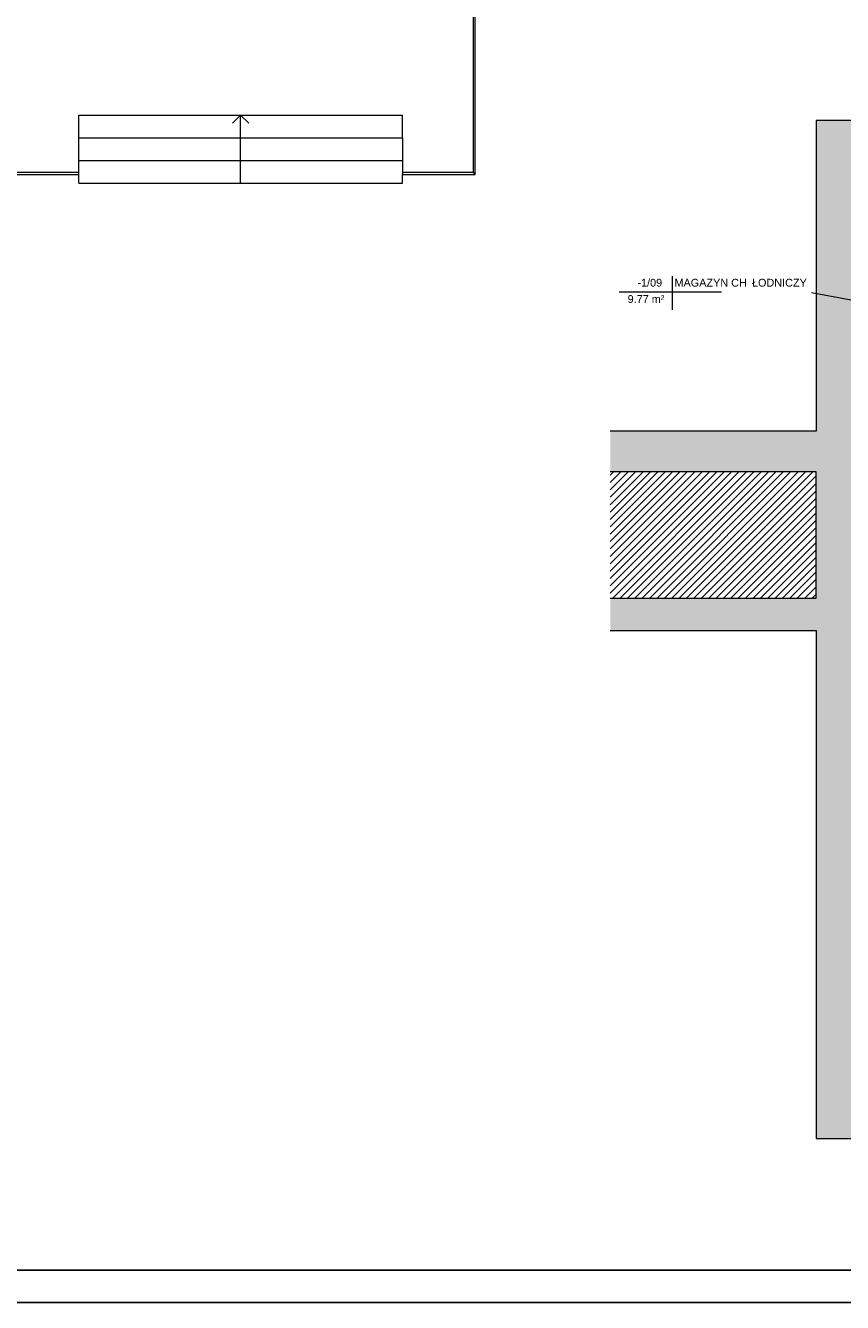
# Model space of a CAD drawing. Header units: inches. Extents: x -112469 to 885939, y -131046 to 286269.
# Tile 16 of 138: x -92086 to -79464, y -68165 to -48436. Entities that reach past the tile are written whole.
import ezdxf

# ---------------------------------------------------------------- set-up
doc = ezdxf.new("R2010")
doc.units = ezdxf.units.IN
doc.header["$MEASUREMENT"] = 0
doc.linetypes.add('Ponad', pattern=[0.396875, 0.238125, -0.15875])
for name, color, linetype, lineweight in [('A-AREA-IDEN', 251, 'Continuous', 9), ('A-FLOR', 251, 'Continuous', 9), ('A-FLOR-HRAL', 251, 'Continuous', 9), ('A-FLOR-PATT', 252, 'Continuous', 35), ('A-WALL', 251, 'Continuous', 9), ('A-WALL-PATT', 254, 'Continuous', 25), ('S-STRS', 251, 'Continuous', 9), ('S-STRS-ANNO', 251, 'Continuous', 9)]:
    doc.layers.add(name, color=color, linetype=linetype, lineweight=lineweight)
doc.styles.add('Arial_1', font='arial.ttf', dxfattribs={"height": 12})

# ---------------------------------------------------------------- blocks, each defined once
blk = doc.blocks.new('Etyk_pom_1_mala - Etyk_pom_1_mala-219433-1_Poziom piwnicy')
at = {"layer": 'A-AREA-IDEN'}
for p, q in [((-0.096, 0.144), (-0.096, -0.378)), ((-0.915, -0.101), (0.666, -0.101))]:
    blk.add_line(p, q, dxfattribs=at)
blk = doc.blocks.new('piiwnica')
at = {"layer": 'A-FLOR-PATT', "lineweight": 0}
h = blk.add_hatch(dxfattribs=at)
h.set_pattern_fill('FP_1', color=251, scale=10, style=0, pattern_type=2)
h.set_pattern_definition([(45, (-117670.27, 87469.85), (-57.028162, 57.028162), [])])
h.paths.add_polyline_path([(30355, -8337), (33536, -8337), (33536, -6387), (30355, -6387), (30355, -8240)])
at = {"layer": 'A-WALL-PATT', "lineweight": 0}
for points in [[(33536, -16685), (34286, -16685), (34286, -957), (33536, -957), (33536, -14091)], [(30355, -6387), (33536, -6387), (33536, -5757), (30355, -5757)], [(33536, -8837), (33536, -8337), (30355, -8337), (30355, -8837)]]:
    blk.add_hatch(color=251, dxfattribs=at).paths.add_polyline_path(points)
at = {"layer": 'A-AREA-IDEN', "color": 251, "lineweight": 0}
blk.add_line((35284, -3956), (33464, -3617), dxfattribs=at)
at = {"layer": 'A-FLOR', "color": 251, "lineweight": 0}
for p, q in [((33536, -6387), (30355, -6387)), ((33536, -8337), (33536, -6387)), ((30355, -8337), (33536, -8337))]:
    blk.add_line(p, q, dxfattribs=at)
at = {"layer": 'A-WALL', "color": 251, "lineweight": 0}
for p, q in [((33536, -957), (33536, -5757)), ((34736, -957), (33536, -957)), ((33536, -5757), (30355, -5757)), ((33536, -8337), (33536, -8337)), ((30355, -8837), (33536, -8837)), ((33536, -8837), (33536, -16685)), ((33536, -16685), (35686, -16685))]:
    blk.add_line(p, q, dxfattribs=at)
at = {"layer": 'A-AREA-IDEN', "color": 251, "lineweight": 0, "xscale": 999.9999999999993, "yscale": 999.9999999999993, "zscale": 999.9999999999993}
blk.add_blockref('Etyk_pom_1_mala - Etyk_pom_1_mala-219433-1_Poziom piwnicy', (31406, -3505), dxfattribs=at)
at = {"layer": 'A-AREA-IDEN', "color": 251, "lineweight": 0, "char_height": 120, "attachment_point": 1, "style": 'Arial_1'}
for s, insert, width in [('-1/09', (30774, -3403), 497.05), ('MAGAZYN CH', (31347, -3403), 1451.05), ('ŁODNICZY', (32544, -3403), 1106.33), ('9.77 m²', (30623, -3655), 737.55)]:
    blk.add_mtext(s, dxfattribs=dict(at, insert=insert, width=width))
blk = doc.blocks.new('Poręcz - Poręcz-564469-3_Poziom parteru')
at = {"layer": 'A-FLOR-HRAL'}
for p, q in [((16172.1, -10415.5), (16172.1, -10783.2)), ((16175.1, -10780.2), (16175.1, -10415.5)), ((16172.1, -10783.2), (16283.6, -10783.2)), ((16283.6, -10780.2), (16175.1, -10780.2)), ((16283.6, -10783.2), (16283.6, -10780.2))]:
    blk.add_line(p, q, dxfattribs=at)
blk.add_open_spline([(16172.1, -10783.2), (16172.1, -10783.2), (16172.1, -10783.2), (16172.2, -10783.1), (16172.3, -10783), (16172.4, -10782.9), (16172.5, -10782.8), (16172.6, -10782.8), (16172.7, -10782.6), (16172.8, -10782.5), (16173, -10782.4), (16173, -10782.3), (16173.1, -10782.2), (16173.2, -10782.1), (16173.3, -10782), (16173.4, -10781.9), (16173.5, -10781.8), (16173.6, -10781.7), (16173.7, -10781.6), (16173.8, -10781.5), (16173.9, -10781.4), (16174, -10781.3), (16174.1, -10781.2), (16174.2, -10781.1), (16174.3, -10781.1), (16174.4, -10781), (16174.5, -10780.9), (16174.6, -10780.8), (16174.7, -10780.7), (16174.8, -10780.6), (16174.8, -10780.5), (16174.9, -10780.4), (16175, -10780.3), (16175.1, -10780.2), (16175.1, -10780.2), (16175.1, -10780.2)], degree=3, knots=[0, 0, 0, 0, 0.083333, 0.125, 0.166667, 0.208333, 0.229167, 0.25, 0.291667, 0.333333, 0.354167, 0.375, 0.395833, 0.416667, 0.4375, 0.458333, 0.479167, 0.5, 0.520833, 0.541667, 0.5625, 0.583333, 0.604167, 0.625, 0.645833, 0.666667, 0.6875, 0.708333, 0.75, 0.770833, 0.791667, 0.833333, 0.875, 0.916667, 1, 1, 1, 1], dxfattribs=at)
blk = doc.blocks.new('Poręcz - Poręcz-564848-3_Poziom parteru')
at = {"layer": 'A-FLOR-HRAL'}
for p, q in [((16893.1, -10415.5), (16893.1, -10780.2)), ((16896.1, -10783.2), (16896.1, -10415.5)), ((16893.1, -10780.2), (16783.6, -10780.2)), ((16783.6, -10780.2), (16783.6, -10783.2)), ((16783.6, -10783.2), (16896.1, -10783.2))]:
    blk.add_line(p, q, dxfattribs=at)
blk.add_open_spline([(16896.1, -10783.2), (16896.1, -10783.2), (16896.1, -10783.2), (16896, -10783.1), (16895.9, -10783), (16895.8, -10782.9), (16895.8, -10782.8), (16895.7, -10782.8), (16895.5, -10782.6), (16895.4, -10782.5), (16895.3, -10782.4), (16895.2, -10782.3), (16895.1, -10782.2), (16895, -10782.1), (16894.9, -10782), (16894.8, -10781.9), (16894.7, -10781.8), (16894.6, -10781.7), (16894.5, -10781.6), (16894.4, -10781.5), (16894.3, -10781.4), (16894.2, -10781.3), (16894.1, -10781.2), (16894, -10781.1), (16894, -10781.1), (16893.9, -10781), (16893.8, -10780.9), (16893.7, -10780.8), (16893.6, -10780.7), (16893.5, -10780.6), (16893.4, -10780.5), (16893.3, -10780.4), (16893.2, -10780.3), (16893.1, -10780.2), (16893.1, -10780.2), (16893.1, -10780.2)], degree=3, knots=[0, 0, 0, 0, 0.083333, 0.125, 0.166667, 0.208333, 0.229167, 0.25, 0.291667, 0.333333, 0.354167, 0.375, 0.395833, 0.416667, 0.4375, 0.458333, 0.479167, 0.5, 0.520833, 0.541667, 0.5625, 0.583333, 0.604167, 0.625, 0.645833, 0.666667, 0.6875, 0.708333, 0.75, 0.770833, 0.791667, 0.833333, 0.875, 0.916667, 1, 1, 1, 1], dxfattribs=at)
blk = doc.blocks.new('rozbicie')
at = {"layer": 'A-FLOR', "color": 251}
for p, q in [((-24795.91, -20031.85), (-24795.91, -19496.85)), ((-19795.91, -19496.85), (-19795.91, -20031.85))]:
    blk.add_line(p, q, dxfattribs=at)
at = {"layer": 'S-STRS', "color": 251}
for p, q in [((-24795.91, -19146.85), (-19795.91, -19146.85)), ((-24795.91, -19496.85), (-24795.91, -19146.85)), ((-19795.91, -19496.85), (-19795.91, -19146.85)), ((-24795.91, -19496.85), (-19795.91, -19496.85)), ((-24795.91, -19846.85), (-19795.91, -19846.85)), ((-24795.91, -20196.85), (-24795.91, -20061.85)), ((-19795.91, -20196.85), (-19795.91, -20061.85)), ((-24795.91, -20196.85), (-19795.91, -20196.85))]:
    blk.add_line(p, q, dxfattribs=at)
at = {"layer": 'S-STRS', "color": 251, "linetype": 'Ponad'}
for p, q in [((-24795.91, -19496.85), (-19795.91, -19496.85)), ((-24795.91, -19846.85), (-19795.91, -19846.85)), ((-24795.91, -20196.85), (-19795.91, -20196.85))]:
    blk.add_line(p, q, dxfattribs=at)
at = {"layer": 'S-STRS-ANNO', "color": 251}
for p, q in [((-22295.91, -19146.85), (-22420.91, -19271.85)), ((-22295.91, -19496.85), (-22295.91, -19146.85)), ((-22295.91, -19146.85), (-22170.91, -19271.85)), ((-22295.91, -19846.85), (-22295.91, -19496.85)), ((-22295.91, -20196.85), (-22295.91, -19846.85))]:
    blk.add_line(p, q, dxfattribs=at)
at = {"layer": 'A-FLOR-HRAL', "color": 251, "xscale": 10, "yscale": 10, "zscale": 10}
for name in ['Poręcz - Poręcz-564469-3_Poziom parteru', 'Poręcz - Poręcz-564848-3_Poziom parteru']:
    blk.add_blockref(name, (-187632.13, 87770.3), dxfattribs=at)

msp = doc.modelspace()

# ---------------------------------------------------------------- block references
msp.add_blockref('piiwnica', (-113406, -48946))

# ---------------------------------------------------------------- next in the draw order: block references
msp.add_blockref('rozbicie', (-66467, -30674))

# ---------------------------------------------------------------- next in the draw order: linework, layer by layer
for points in [[(-107197, -26165), (-32697, -26165), (-32697, -68165), (-107197, -68165)], [(-106697, -26665), (-33197, -26665), (-33197, -67665), (-106697, -67665)]]:
    msp.add_lwpolyline(points, close=True)

doc.saveas('drawing.dxf')
